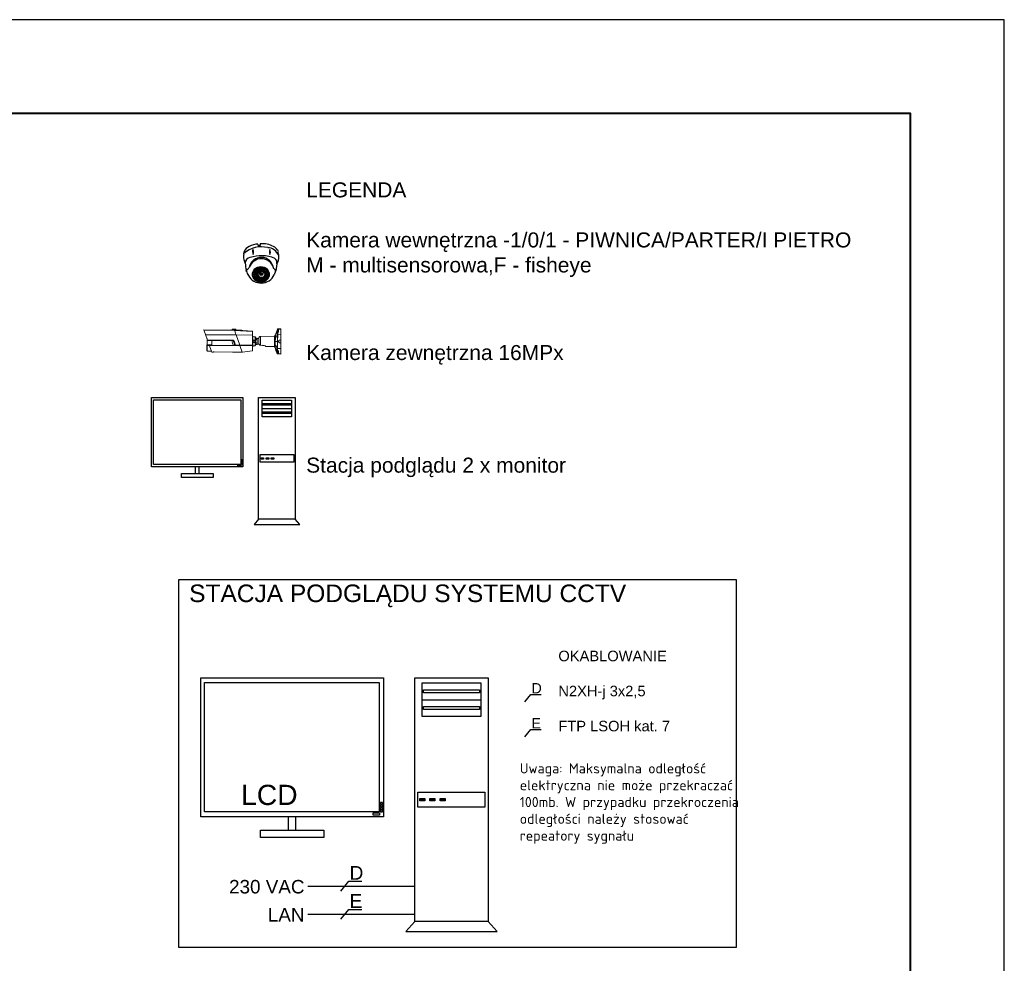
# Model space of a CAD drawing. Header units: millimetres. Extents: x 22250 to 51280, y -5012 to 7692.
# Tile 183 of 183: x 50755 to 51280, y 4106 to 4609. Entities that reach past the tile are written whole.
import ezdxf
from ezdxf.enums import TextEntityAlignment as Align

# ---------------------------------------------------------------- set-up
doc = ezdxf.new("R2010")
doc.units = ezdxf.units.MM
for name, color, linetype in [('00 CCTV IP - MIWI', 10, 'Continuous'), ('00 KD-SSWiN PROTAGE', 251, 'Continuous'), ('E_CCTV_BBW', 153, 'Continuous')]:
    doc.layers.add(name, color=color, linetype=linetype)
doc.layers.add('E_CCTV', color=3, linetype='Continuous', lineweight=40)
doc.styles.add('ATTR', font='romans.shx', dxfattribs={"width": 0.8, "height": 0.7})
doc.styles.add('simplex', font='isocpeur.ttf')
doc.styles.get("Standard").update_dxf_attribs({"font": 'arial.ttf'})

# ---------------------------------------------------------------- blocks, each defined once
blk = doc.blocks.new('PC Tower Elev View')
at = {"layer": '00 CCTV IP - MIWI', "color": 154}
for p, q in [((1.59999, 22.850003), (7.4, 22.850003)), ((0.875, 1), (0, 0)), ((9, 0), (8.125, 1)), ((0, 0), (9, 0))]:
    blk.add_line(p, q, dxfattribs=at)
for points in [[(0.875, 1), (0.875, 25.000003), (8.125, 25.000003), (8.125, 1)], [(1.59999, 21.200003), (1.59999, 24.500003), (7.4, 24.500003), (7.4, 21.200003)], [(1.75, 23.525003), (1.75, 23.825003), (7.25, 23.825003), (7.25, 23.525003)], [(1.75, 21.875003), (1.75, 22.175003), (7.25, 22.175003), (7.25, 21.875003)], [(1.2, 12.250003), (1.2, 13.750003), (7.8, 13.750003), (7.8, 12.250003)], [(1.375, 12.875003), (1.375, 13.125003), (1.875, 13.125003), (1.875, 12.875003)], [(2.375, 12.875003), (2.375, 13.125003), (2.875, 13.125003), (2.875, 12.875003)], [(3.375, 12.875003), (3.375, 13.125003), (3.875, 13.125003), (3.875, 12.875003)]]:
    blk.add_lwpolyline(points, close=True, dxfattribs=at)
for points in [[(1.875, 12.875003), (1.875, 13.125003), (1.375, 13.125003)], [(1.375, 13.125003), (1.375, 12.875003), (1.875, 12.875003)], [(2.875, 12.875003), (2.875, 13.125003), (2.375, 13.125003)], [(2.375, 13.125003), (2.375, 12.875003), (2.875, 12.875003)], [(3.875, 13.125003), (3.375, 13.125003), (3.375, 12.875003)], [(3.375, 12.875003), (3.875, 12.875003), (3.875, 13.125003)]]:
    blk.add_solid(points, dxfattribs=at)
at = {"layer": '00 CCTV IP - MIWI', "color": 154, "style": 'ATTR', "width": 0.8, "flags": 9}
blk.add_attdef('ESTCODE', (0, 0), '', height=0.00625, dxfattribs=at)
blk = doc.blocks.new('1092-140')
at = {"layer": '00 CCTV IP - MIWI', "color": 2}
for p, q in [((-3.4, 23.1), (-3.7, 24.7)), ((-1.3, 23.2), (-3.4, 23.1)), ((-1.2, 24.8), (-1.3, 23.2)), ((-18.7, 14), (-18.5, 16.6)), ((18.2, 13.6), (18, 16.6)), ((18.2, 13.7), (18.2, 8.6)), ((-3, 0.4), (-3, -0.7)), ((-3, 0.4), (-3, -1.4)), ((-1.2, 0.7), (-1.2, -0.7)), ((-1.1, 0.7), (-1.1, -0.4)), ((0.7, 0.6), (0.7, -0.3)), ((0.9, 0.6), (0.9, -0.7)), ((2.7, 0.1), (2.6, -0.7)), ((2.8, 0.1), (2.8, -1.9)), ((16.3, 3.7), (15.5, -3.8)), ((-16.1, -4.2), (-16.2, -3.5)), ((-15.7, -4.4), (-16.1, -4.2)), ((-9.2, -5.7), (-9.2, -7.2)), ((-9, -8.6), (-9, -10)), ((-7.4, -6), (-7.4, -7.2)), ((-7.3, -5.7), (-7.3, -7.2)), ((-7.2, -8.9), (-7.2, -10)), ((-7.1, -8.5), (-7.1, -10)), ((-6.9, -3), (-6.9, -4.5)), ((-6.7, -1.6), (-6.7, -1.8)), ((-5.5, -5.4), (-5.5, -6.9)), ((-5.5, -6), (-5.5, -7.2)), ((-5.3, -8.1), (-5.3, -9.6)), ((-5.3, -8.8), (-5.3, -10)), ((-5.1, -3.4), (-5.1, -4.5)), ((-5, -2.6), (-5, -4.1)), ((-4.9, -0.3), (-4.9, -1.8)), ((-4.8, -0.3), (-4.8, -1.4)), ((-3.7, -5.7), (-3.7, -6.8)), ((-3.5, -8.5), (-3.5, -9.6)), ((-3.2, -3), (-3.2, -4.1)), ((-2.9, -2.1), (-2.9, -3.6)), ((-1.1, -2.4), (-1.1, -3.5)), ((-0.9, -1.8), (-0.9, -3.2)), ((0.9, -2.1), (0.9, -3.2)), ((1, -2), (1, -3.4)), ((2.8, -2.3), (2.8, -3.4)), ((2.8, -3.2), (2.8, -4.7)), ((3.7, -8.6), (3.7, -10)), ((3.9, -5.8), (3.9, -7.3)), ((4.6, -0.7), (4.6, -1.9)), ((4.6, -3.5), (4.6, -4.7)), ((4.7, -3.4), (4.7, -4.9)), ((5.5, -8.6), (5.5, -10)), ((5.5, -8.9), (5.5, -10)), ((5.6, -6.2), (5.6, -7.3)), ((5.8, -6.2), (5.8, -7.6)), ((6.5, -3.7), (6.5, -4.9)), ((7.3, -8.9), (7.3, -10)), ((7.6, -6.5), (7.6, -7.6)), ((15, -4.2), (13.7, -7.9)), ((-8.3, -11.8), (-8.3, -10.8)), ((-7.2, -13.1), (-7.2, -12.4)), ((-6.5, -11.8), (-6.5, -10.7)), ((-6, -11), (-6, -12.5)), ((-4.9, -14.4), (-4.9, -13.6)), ((-4.2, -11.3), (-4.2, -12.4)), ((-4.1, -10.7), (-4.1, -12.2)), ((-3, -13.4), (-3, -14.8)), ((-2.3, -11), (-2.3, -12.1)), ((-1.4, -11.8), (-1.4, -13.3)), ((-1.2, -13.7), (-1.2, -14.8)), ((-0.1, -15.1), (-0.1, -13.9)), ((0.4, -11.8), (0.4, -13.3)), ((0.4, -12.1), (0.4, -13.3)), ((1.7, -15), (1.7, -14)), ((2.2, -12.1), (2.2, -13.3)), ((2.3, -10.7), (2.3, -12.2)), ((3.5, -13.6), (3.5, -12.9)), ((3.5, -14.6), (3.5, -14.3)), ((4.1, -11.1), (4, -12.2)), ((4.2, -11.3), (4.2, -12.8)), ((6, -11.6), (6, -12.8))]:
    blk.add_line(p, q, dxfattribs=at)
for centre, radius in [((0.1, -7.6), 3.77), ((0.1, -7.6), 3.39), ((-0.1, -7.1), 1.71), ((0, -7.2), 0.985)]:
    blk.add_circle(centre, radius, dxfattribs=at)
for centre, radius, start, end in [((-0.3, -5.3), 27.1, 74.9822, 132.5291), ((-8.3, 12.3), 11, 115.9101, 157.0861), ((-3.3, 4.4), 20.3, 90.9676, 118.8266), ((1.3, 0.8), 24.2, 61.3362, 95.8971), ((9.4, 13.6), 9.11, 30.1455, 67.7565), ((-8, 11.1), 11.1, 164.9117, 195.0427), ((-0.1, -2.5), 13, 8.8154, 169.2036), ((-0.1, -24.7), 37, 67.2461, 109.0616), ((-3.2, 16.5), 6.26, 156.2795, 206.0254), ((-14.8, 16.2), 6.41, 336.9097, 25.3952), ((6.4, 8), 12.8, 23.7676, 88.7657), ((17.2, 15.9), 8.68, 160.2191, 194.4507), ((4.3, 16.5), 5.29, 328.4834, 26.1864), ((15, 16.2), 3.08, 7.7953, 39.7603), ((-10.4, 8.9), 8.28, 184.4819, 215.7499), ((-11.3, 4.5), 5.88, 98.9677, 179.2766), ((31.3, 6.4), 48.5, 182.1279, 191.8243), ((-0.1, -4.4), 13.5, 16.9109, 161.1082), ((11.7, 5.3), 4.85, 340.9604, 59.0143), ((12, 8.2), 6.21, 314.0723, 4.2558), ((-14.7, -3.4), 1.17, 106.7677, 205.043), ((-1.8, -1.6), 14.1, 189.2291, 210.9539), ((-17.6, 2.3), 5.27, 299.375, 333.3613), ((-0.3, -1.2), 15.6, 209.4212, 334.3036), ((-8.4, -6.1), 0.942, 4.1615, 155.5033), ((-8.3, -8.3), 1.41, 51.4638, 130.1426), ((-8.3, -7), 0.912, 191.7807, 349.8258), ((-8.1, -9), 0.942, 4.1615, 155.5033), ((-8.1, -11.1), 1.41, 51.4638, 130.1426), ((-8.1, -9.9), 0.912, 191.7807, 349.8258), ((-7.8, -5.6), 1.41, 51.4638, 130.1426), ((-7.8, -4.3), 0.912, 191.7807, 349.8258), ((-6.4, -6.1), 0.942, 4.1615, 155.5033), ((-6.4, -8.3), 1.41, 51.4638, 130.1426), ((-6.4, -7), 0.912, 191.7807, 349.8258), ((-6.3, -8.9), 0.942, 4.1615, 155.5033), ((-6.2, -11.1), 1.41, 51.4638, 130.1426), ((-6.2, -9.8), 0.912, 191.7807, 349.8258), ((-6.1, -3.4), 0.942, 4.1615, 155.5033), ((-6, -5.6), 1.41, 51.4638, 130.1426), ((-6, -4.3), 0.912, 191.7807, 349.8258), ((-5.8, -2.9), 1.41, 51.4638, 130.1426), ((-5.8, -1.6), 0.912, 191.7807, 349.8258), ((-5.1, -11.4), 0.942, 4.1615, 155.5033), ((-4.6, -5.8), 0.942, 4.1615, 155.5033), ((-4.5, -7.9), 1.41, 51.4638, 130.1426), ((-4.6, -6.7), 0.912, 191.7807, 349.8258), ((-4.5, -8.5), 0.942, 4.1615, 155.5033), ((-4.4, -10.7), 1.41, 51.4638, 130.1426), ((-4.4, -9.4), 0.912, 191.7807, 349.8258), ((-4.2, -3), 0.942, 4.1615, 155.5033), ((-4.1, -5.2), 1.41, 51.4638, 130.1426), ((-4.1, -3.9), 0.912, 191.7807, 349.8258), ((-3.9, -2.5), 1.41, 51.4638, 130.1426), ((-3.9, -1.2), 0.912, 191.7807, 349.8258), ((-3.2, -11.1), 0.942, 4.1615, 155.5033), ((-2.1, -1.8), 1.41, 51.4638, 130.1426), ((-2.1, -0.5), 0.912, 191.7807, 349.8258), ((-2, -2.5), 0.942, 4.1615, 155.5033), ((-2, -4.6), 1.41, 51.4638, 130.1426), ((-2, -3.4), 0.912, 191.7807, 349.8258), ((-0.1, -1.4), 1.41, 51.4638, 130.1426), ((-0.2, -0.2), 0.912, 191.7807, 349.8258), ((-0.1, -2.2), 0.942, 4.1615, 155.5033), ((0, -4.3), 1.41, 51.4638, 130.1426), ((0, -3), 0.912, 191.7807, 349.8258), ((1.8, -1.8), 1.41, 51.4638, 130.1426), ((1.7, -0.5), 0.912, 191.7807, 349.8258), ((1.8, -2.3), 0.942, 4.1615, 155.5033), ((1.9, -4.5), 1.41, 51.4638, 130.1426), ((1.9, -3.2), 0.912, 191.7807, 349.8258), ((3.1, -11.1), 0.942, 4.1615, 155.5033), ((3.7, -3), 1.41, 51.4638, 130.1426), ((3.7, -1.7), 0.912, 191.7807, 349.8258), ((3.7, -3.6), 0.942, 4.1615, 155.5033), ((3.7, -5.8), 1.41, 51.4638, 130.1426), ((3.7, -4.5), 0.912, 191.7807, 349.8258), ((4.5, -9), 0.942, 4.1615, 155.5033), ((4.6, -11.1), 1.41, 51.4638, 130.1426), ((4.6, -9.9), 0.912, 191.7807, 349.8258), ((4.7, -6.2), 0.942, 4.1615, 155.5033), ((4.8, -8.4), 1.41, 51.4638, 130.1426), ((4.7, -7.1), 0.912, 191.7807, 349.8258), ((5.4, -3.2), 1.41, 51.4638, 130.1426), ((5.4, -1.9), 0.912, 191.7807, 349.8258), ((5.5, -3.8), 0.942, 4.1615, 155.5033), ((5.6, -6), 1.41, 51.4638, 130.1426), ((5.6, -4.7), 0.912, 191.7807, 349.8258), ((6.4, -9), 0.942, 4.1615, 155.5033), ((6.4, -11.1), 1.41, 51.4638, 130.1426), ((6.4, -9.9), 0.912, 191.7807, 349.8258), ((6.6, -6.5), 0.942, 4.1615, 155.5033), ((6.7, -8.7), 1.41, 51.4638, 130.1426), ((6.7, -7.4), 0.912, 191.7807, 349.8258), ((7.2, -5.7), 0.958, 41.7292, 140.2541), ((7.4, -4.8), 0.976, 194.7767, 330.3629), ((7.9, -5.7), 2.36, 105.762, 128.6652), ((7.3, -3.8), 0.799, 184.6976, 301.5572), ((7.8, -8.7), 0.778, 34.0609, 148.1427), ((7.9, -8.2), 0.799, 184.6976, 301.5572), ((7.8, -9.6), 0.602, 24.863, 157.745), ((7.8, -9.4), 0.627, 175.4145, 295.5294), ((8, -7.1), 0.45, 7.9635, 175.2527), ((8.1, -7.1), 0.642, 176.5278, 296.1602), ((19.7, 4.1), 8.4, 213.3425, 231.0716), ((13.4, -3.7), 1.69, 343.9045, 48.7921), ((14.2, -2.9), 1.55, 297.9436, 325.4328), ((-7.3, -12.9), 1.41, 51.4638, 130.1426), ((-7.4, -11.6), 0.912, 191.7807, 349.8258), ((-6.3, -14.2), 1.41, 51.4638, 130.1426), ((-6.3, -12.9), 0.912, 191.7807, 349.8258), ((-5.1, -13.5), 1.41, 51.4638, 130.1426), ((-5.1, -12.3), 0.912, 191.7807, 349.8258), ((-4, -14.3), 1.41, 51.4638, 130.1426), ((-4, -13), 0.912, 191.7807, 349.8258), ((-4, -15.5), 1.41, 51.4638, 130.1426), ((-4, -14.3), 0.912, 191.7807, 349.8258), ((-3.1, -13.2), 1.41, 51.4638, 130.1426), ((-3.2, -12), 0.912, 191.7807, 349.8258), ((-2.2, -13.7), 0.942, 4.1615, 155.5033), ((-2.1, -15.9), 1.41, 51.4638, 130.1426), ((-2.1, -14.6), 0.912, 191.7807, 349.8258), ((-0.6, -12.2), 0.942, 4.1615, 155.5033), ((-0.5, -14.4), 1.41, 51.4638, 130.1426), ((-0.5, -13.1), 0.912, 191.7807, 349.8258), ((0.8, -16.2), 1.41, 51.4638, 130.1426), ((0.8, -14.9), 0.912, 191.7807, 349.8258), ((1.3, -12.2), 0.942, 4.1615, 155.5033), ((1.3, -14.4), 1.41, 51.4638, 130.1426), ((1.3, -13.1), 0.912, 191.7807, 349.8258), ((2.6, -15.7), 1.41, 51.4638, 130.1426), ((2.6, -14.4), 0.912, 191.7807, 349.8258), ((3.2, -13.3), 1.41, 51.4638, 130.1426), ((3.1, -12), 0.912, 191.7807, 349.8258), ((4.1, -14.9), 1.41, 51.4638, 130.1426), ((4.1, -13.6), 0.912, 191.7807, 349.8258), ((5.1, -11.7), 0.942, 4.1615, 155.5033), ((5.1, -13.9), 1.41, 51.4638, 130.1426), ((5.1, -12.6), 0.912, 191.7807, 349.8258), ((6.6, -11.7), 0.778, 34.0609, 148.1427), ((6.8, -11.2), 0.799, 184.6976, 301.5572)]:
    blk.add_arc(centre, radius, start, end, dxfattribs=at)
blk.add_ellipse((-0.6, -7.6), major_axis=(9.03, 0), ratio=0.920025, dxfattribs=at)
at = {"layer": '00 CCTV IP - MIWI'}
blk.add_attdef('NAZWA', text='', height=10, dxfattribs=at).set_placement((-1, 35), align=Align.MIDDLE_CENTER)
blk = doc.blocks.new('bulet')
at = {"layer": '00 CCTV IP - MIWI', "lineweight": 0}
for points in [[(-93, -342), (-93, 342)], [(-90, 341), (-93, 342)], [(-7, 324), (-93, 332)], [(-61, 339), (-90, 341)], [(-28, 336), (-61, 339)], [(-7, 324), (-7, 313), (-22, 314), (-27, 314), (-30, 313), (-32, 311)], [(-32, 257), (-32, 311)], [(-32, 311), (-29, 310), (-27, 309), (-25, 306), (-25, 304)], [(-7, 335), (-28, 336)], [(-25, 253), (-25, 304)], [(-25, 304), (-23, 302)], [(-25, 286), (-23, 287)], [(-22, 314), (-23, 303)], [(-23, 302), (-23, 303)], [(-23, 302), (-23, 251)], [(-23, 302), (-8, 301)], [(-3, 287), (-23, 287)], [(-23, 286), (-23, 286)], [(-7, 313), (-8, 301)], [(-8, 301), (-3, 304), (-1, 305), (0, 308), (-3, 312), (-7, 313)], [(-8, 301), (-3, 287)], [(-7, 335), (-7, 325), (-7, 324)], [(55, 175), (0, 330), (0, 331), (-1, 332), (-2, 333), (-4, 334), (-5, 335), (-7, 335)], [(0, 320), (-3, 323), (-7, 325)], [(0, 319), (-3, 323), (-7, 324)], [(4, 294), (4, 291), (2, 289), (-3, 287)], [(-3, 287), (5, 263), (8, 250), (8, 244), (8, 237), (7, 234), (6, 233)], [(0, 330), (0, 319)], [(55, 155), (0, 320)], [(0, 319), (0, 308), (4, 294)], [(4, 294), (10, 275), (14, 256), (15, 245), (15, 236), (15, 231), (13, 226), (11, 225), (9, 226), (6, 230)], [(1153, 289), (668, 260)], [(931, 286), (668, 271)], [(668, 271), (668, 261)], [(961, 298), (961, 297), (960, 296), (959, 295), (957, 294), (956, 293), (954, 292), (953, 291), (950, 290), (949, 290), (947, 289), (945, 288), (943, 288), (941, 287), (939, 286), (936, 286), (934, 286), (932, 286), (931, 286)], [(1155, 296), (1015, 288), (973, 286), (931, 286)], [(976, 298), (961, 298)], [(970, 298), (961, 298)], [(970, 298), (980, 297)], [(976, 298), (1011, 298)], [(1015, 297), (1009, 297), (980, 297)], [(1015, 298), (1011, 298)], [(1015, 298), (1282, 297)], [(1156, 297), (1015, 297)], [(1015, 297), (1015, 288)], [(1122, 324), (1118, 322)], [(1118, 323), (1119, 323)], [(1120, 323), (1118, 322)], [(1118, 322), (1121, 323)], [(1118, 304), (1118, 322)], [(1118, 304), (1118, 322)], [(1118, 322), (1118, 322)], [(1118, 322), (1118, 322)], [(1122, 301), (1118, 304)], [(1118, 304), (1118, 304)], [(1120, 303), (1118, 304)], [(1118, 304), (1121, 303)], [(1118, 304), (1118, 304)], [(1119, 303), (1118, 303)], [(1120, 323), (1120, 323)], [(1120, 323), (1120, 323)], [(1121, 323), (1120, 322)], [(1120, 322), (1123, 323)], [(1120, 304), (1120, 322)], [(1121, 303), (1120, 304)], [(1120, 304), (1123, 303)], [(1120, 303), (1120, 303)], [(1120, 303), (1120, 303)], [(1121, 323), (1121, 323)], [(1121, 323), (1121, 323)], [(1121, 303), (1121, 303)], [(1121, 303), (1121, 303)], [(1212, 324), (1122, 324)], [(1123, 323), (1122, 322)], [(1122, 322), (1126, 323)], [(1122, 304), (1122, 322)], [(1123, 303), (1122, 304)], [(1122, 304), (1126, 303)], [(1212, 301), (1122, 301)], [(1123, 323), (1123, 323)], [(1123, 323), (1123, 323)], [(1123, 303), (1123, 303)], [(1123, 303), (1123, 303)], [(1126, 323), (1126, 323)], [(1126, 323), (1126, 322), (1126, 304), (1126, 303)], [(1126, 323), (1126, 322)], [(1126, 322), (1127, 322), (1129, 323)], [(1126, 303), (1126, 304)], [(1126, 304), (1127, 304), (1129, 303)], [(1126, 303), (1126, 303)], [(1129, 323), (1130, 323)], [(1129, 303), (1129, 323)], [(1129, 303), (1130, 303)], [(1130, 323), (1130, 322)], [(1130, 322), (1132, 322), (1134, 323)], [(1130, 304), (1130, 322)], [(1130, 303), (1130, 304)], [(1130, 304), (1132, 304), (1134, 303)], [(1134, 323), (1134, 323)], [(1134, 303), (1134, 323)], [(1134, 323), (1134, 322)], [(1134, 322), (1137, 322), (1139, 323)], [(1134, 304), (1134, 322)], [(1134, 303), (1134, 304)], [(1134, 304), (1137, 304), (1139, 303)], [(1134, 303), (1134, 303)], [(1137, 301), (1137, 297)], [(1155, 296), (1153, 289), (1148, 277), (1139, 251), (1138, 250)], [(1139, 323), (1140, 323)], [(1139, 303), (1139, 323)], [(1139, 303), (1139, 323)], [(1140, 323), (1139, 323)], [(1139, 323), (1141, 322), (1142, 322), (1145, 323)], [(1139, 303), (1141, 304), (1142, 304), (1145, 303)], [(1139, 303), (1140, 303)], [(1140, 303), (1139, 303)], [(1145, 323), (1145, 323)], [(1145, 303), (1145, 323)], [(1145, 303), (1145, 323)], [(1145, 323), (1145, 323)], [(1145, 323), (1146, 322), (1148, 322), (1150, 323)], [(1145, 303), (1146, 304), (1148, 304), (1150, 303)], [(1145, 303), (1145, 303)], [(1145, 303), (1145, 303)], [(1150, 323), (1151, 323)], [(1150, 303), (1150, 323)], [(1150, 303), (1151, 303)], [(1151, 303), (1151, 323)], [(1151, 323), (1153, 322), (1154, 322), (1157, 323)], [(1151, 303), (1153, 304), (1154, 304), (1157, 303)], [(1972, 289), (1153, 289)], [(1155, 296), (1156, 297)], [(1157, 323), (1158, 323)], [(1157, 303), (1157, 323)], [(1157, 303), (1158, 303)], [(1158, 303), (1158, 323)], [(1158, 323), (1160, 322), (1164, 323)], [(1158, 303), (1160, 304), (1164, 303)], [(1164, 323), (1164, 323)], [(1164, 303), (1164, 323)], [(1164, 303), (1164, 323)], [(1164, 323), (1167, 322), (1170, 323)], [(1164, 303), (1167, 304), (1170, 303)], [(1164, 303), (1164, 303)], [(1170, 323), (1171, 323)], [(1170, 303), (1170, 323)], [(1170, 303), (1171, 303)], [(1171, 303), (1171, 323)], [(1171, 323), (1174, 322), (1177, 323)], [(1171, 303), (1174, 304), (1177, 303)], [(1177, 323), (1178, 323)], [(1177, 303), (1177, 323)], [(1177, 303), (1178, 303)], [(1178, 303), (1178, 323)], [(1178, 323), (1180, 322), (1182, 322), (1183, 323)], [(1178, 303), (1180, 304), (1182, 304), (1183, 303)], [(1183, 323), (1184, 323)], [(1183, 303), (1183, 323)], [(1183, 303), (1184, 303)], [(1184, 303), (1184, 323)], [(1184, 323), (1187, 322), (1188, 322), (1189, 323)], [(1184, 303), (1187, 304), (1188, 304), (1189, 303)], [(1189, 323), (1190, 323)], [(1189, 323), (1189, 323)], [(1189, 303), (1189, 323)], [(1189, 303), (1190, 303)], [(1189, 303), (1189, 303)], [(1190, 303), (1190, 323)], [(1190, 323), (1193, 322), (1194, 322), (1195, 323)], [(1190, 303), (1193, 304), (1194, 304), (1195, 303)], [(1195, 323), (1195, 323)], [(1195, 303), (1195, 323)], [(1195, 303), (1195, 323)], [(1195, 323), (1195, 323)], [(1195, 323), (1198, 322), (1200, 322)], [(1195, 303), (1198, 304), (1200, 304)], [(1195, 303), (1195, 303)], [(1195, 303), (1195, 303)], [(1198, 301), (1198, 297)], [(1200, 323), (1201, 323)], [(1200, 322), (1200, 323)], [(1200, 304), (1200, 322)], [(1200, 304), (1200, 303)], [(1200, 303), (1201, 303)], [(1201, 303), (1201, 323)], [(1201, 323), (1203, 322), (1205, 322)], [(1201, 303), (1203, 304), (1205, 304)], [(1205, 323), (1205, 323)], [(1205, 303), (1205, 323)], [(1205, 322), (1205, 323)], [(1205, 323), (1207, 322), (1209, 322)], [(1205, 304), (1205, 322)], [(1205, 304), (1205, 303)], [(1205, 303), (1207, 304), (1209, 304)], [(1205, 303), (1205, 303)], [(1208, 323), (1209, 323)], [(1209, 322), (1208, 323)], [(1209, 304), (1208, 303)], [(1208, 303), (1209, 303)], [(1209, 303), (1209, 304), (1209, 322), (1209, 323)], [(1209, 323), (1212, 322)], [(1209, 303), (1212, 304)], [(1211, 323), (1212, 323)], [(1212, 322), (1211, 323)], [(1212, 304), (1211, 303)], [(1211, 303), (1212, 303)], [(1216, 322), (1212, 324)], [(1212, 323), (1212, 323)], [(1212, 323), (1214, 322)], [(1212, 304), (1212, 322)], [(1216, 304), (1212, 301)], [(1212, 303), (1214, 304)], [(1212, 303), (1212, 303)], [(1214, 323), (1215, 323)], [(1214, 323), (1214, 323)], [(1214, 323), (1214, 323)], [(1216, 322), (1214, 323)], [(1214, 322), (1214, 323)], [(1214, 323), (1216, 322)], [(1214, 304), (1214, 322)], [(1216, 304), (1214, 303)], [(1214, 304), (1214, 303)], [(1214, 303), (1216, 304)], [(1214, 303), (1215, 303)], [(1214, 303), (1214, 303)], [(1214, 303), (1214, 303)], [(1215, 323), (1215, 323)], [(1215, 323), (1216, 322), (1217, 322)], [(1215, 303), (1216, 304), (1217, 304)], [(1215, 303), (1215, 303)], [(1216, 304), (1216, 322)], [(1217, 322), (1216, 322)], [(1217, 304), (1216, 304)], [(1217, 304), (1217, 322)], [(1320, 298), (1282, 297)], [(1975, 298), (1320, 298)], [(1876, 25), (1975, 298)], [(-7, 191), (-93, 192)], [(-93, 39), (-92, 36), (-90, 35)], [(-90, 35), (-61, 34)], [(-61, -34), (-56, -33), (-50, -31), (-44, -29), (-39, -25), (-35, -20), (-32, -15), (-30, -9), (-29, -3), (-29, 3), (-30, 9), (-32, 15), (-35, 20), (-39, 25), (-44, 29), (-50, 31), (-56, 33), (-61, 34)], [(-40, 26), (-40, -26)], [(-7, 245), (-22, 246), (-26, 247), (-29, 250), (-31, 253), (-32, 257)], [(-32, 257), (-28, 256), (-26, 255), (-25, 253)], [(-7, 250), (-22, 251), (-23, 252), (-23, 252), (-23, 252), (-24, 252), (-24, 252), (-24, 253), (-25, 253)], [(-22, 248), (-22, 251)], [(-22, 246), (-22, 248)], [(-7, 250), (-5, 249), (-1, 247)], [(-7, 250), (-7, 245)], [(-7, 245), (-7, 191)], [(-6, 244), (-7, 244)], [(-7, 191), (-7, 188), (-7, 0)], [(0, 191), (-7, 191)], [(0, 188), (-7, 188)], [(-7, 0), (-7, -188)], [(-7, 0), (56, 0)], [(-6, 245), (-3, 244), (0, 243), (-1, 245)], [(-1, 245), (-2, 247)], [(5, 233), (4, 235), (3, 238), (-1, 245)], [(4, 233), (2, 238), (1, 240), (0, 241), (0, 243), (0, 191)], [(0, 191), (0, 0)], [(55, 81), (0, 188)], [(4, 233), (4, 235)], [(4, 233), (5, 232)], [(6, 231), (6, 231), (6, 232), (5, 233)], [(5, 233), (5, 231)], [(5, 233), (6, 233)], [(6, 231), (6, 230)], [(56, -174), (56, 174), (55, 175)], [(55, 155), (55, 158), (55, 161), (55, 167), (55, 169), (55, 175)], [(55, 81), (55, 86), (55, 149), (55, 154), (55, 155)], [(55, 155), (55, 154)], [(55, -81), (55, -77), (55, 0), (55, 76), (55, 81)], [(55, 81), (55, 80)], [(56, 174), (56, 174)], [(56, 166), (57, 164)], [(57, 164), (57, -164)], [(77, 149), (57, 164)], [(77, -149), (77, 149)], [(78, 148), (77, 149)], [(78, -148), (78, 148)], [(453, 132), (78, 139)], [(453, 132), (453, -105)], [(498, 86), (498, 93), (496, 100), (493, 107), (490, 113), (485, 118), (480, 123), (474, 126), (467, 130), (461, 131), (454, 132)], [(498, 86), (498, -32)], [(540, 76), (498, 76)], [(540, -76), (540, 76), (548, 89)], [(546, 41), (542, 20), (541, 0), (542, -20), (546, -41)], [(547, 88), (544, 80), (543, 71), (544, 62), (547, 54)], [(546, 41), (548, 47), (547, 54)], [(590, 41), (546, 41)], [(548, 89), (547, 88)], [(590, 87), (547, 88)], [(590, 54), (547, 54)], [(590, 89), (548, 89)], [(596, 118), (593, 116), (591, 113), (590, 110)], [(595, 113), (592, 111), (590, 106)], [(590, 110), (590, -111)], [(590, -89), (590, 89)], [(595, 33), (592, 32), (590, 30)], [(595, 113), (594, 93), (594, 73), (595, 33)], [(595, 113), (661, 132)], [(595, 113), (596, 118)], [(595, 33), (661, 34)], [(595, 33), (596, 0)], [(660, 132), (596, 118)], [(660, 132), (664, 134), (665, 137), (666, 140)], [(661, 34), (662, 83), (662, 107), (662, 120), (661, 132), (660, 132)], [(660, 0), (661, 34)], [(661, 132), (664, 134), (665, 136), (666, 139)], [(666, 34), (666, 34), (661, 34)], [(668, 252), (666, 252)], [(666, -116), (666, 252)], [(668, 241), (666, 241)], [(668, 160), (666, 160)], [(668, 261), (668, 260)], [(668, 260), (668, 161)], [(1109, 168), (668, 161)], [(668, -107), (668, 161)], [(668, 36), (668, -107)], [(1109, 168), (1009, -107)], [(1138, 250), (1125, 211), (1123, 209), (1109, 168)], [(1928, 168), (1109, 168)], [(1123, -107), (1165, 8), (1168, 14), (1173, 19), (1179, 22), (1186, 23)], [(1190, 15), (1188, 13), (1187, 11), (1175, -20), (1163, -52), (1139, -115), (1128, -115)], [(1128, -115), (1172, 5)], [(1165, 8), (1172, 5)], [(1186, 15), (1182, 14), (1177, 12), (1174, 9), (1172, 5)], [(1228, 15), (1214, -16), (1202, -49), (1180, -114)], [(1186, 23), (1875, 23)], [(1186, 23), (1186, 15)], [(1186, 15), (1862, 15)], [(1862, 15), (1866, 16), (1870, 18), (1874, 21), (1876, 25)], [(1885, -105), (1885, 50)], [(1889, -257), (1889, -253), (1889, 61), (1889, -271)], [(1891, 68), (1891, -261)], [(-90, -36), (-92, -37), (-93, -39)], [(-7, -191), (-93, -192)], [(-61, -34), (-90, -35)], [(-7, -191), (-7, -245), (-22, -246), (-26, -248), (-29, -250), (-31, -253), (-32, -257)], [(-32, -257), (-28, -256), (-26, -255), (-25, -254)], [(-32, -311), (-32, -257)], [(-25, -254), (-25, -253), (-25, -253), (-24, -253), (-24, -252), (-23, -252), (-23, -252), (-23, -252), (-22, -251)], [(-25, -304), (-25, -254)], [(-23, -252), (-23, -302)], [(-22, -248), (-22, -246)], [(-22, -248), (-22, -251)], [(-22, -251), (-7, -250)], [(-7, -188), (-7, -191)], [(0, -188), (-7, -188)], [(0, -191), (-7, -191)], [(-7, -245), (-6, -245)], [(-7, -245), (-7, -250)], [(-7, -250), (-4, -249), (-1, -247)], [(-1, -246), (0, -243), (-3, -244), (-6, -245)], [(5, -233), (7, -234), (8, -236), (8, -238), (8, -244), (8, -251), (5, -263), (-3, -287)], [(-2, -247), (-1, -245)], [(6, -232), (6, -232), (5, -233), (4, -235), (1, -240), (-1, -246)], [(0, 0), (0, -191)], [(55, -81), (0, -188)], [(0, -191), (0, -243)], [(33, -222), (0, -320)], [(0, -243), (0, -241), (1, -240), (3, -237), (4, -235), (4, -233)], [(4, -233), (6, -230), (9, -226), (11, -225), (13, -226), (15, -231), (15, -236), (15, -246), (14, -256), (10, -275), (4, -294)], [(4, -233), (4, -235)], [(6, -232), (6, -231)], [(25, -257), (22, -265)], [(22, -266), (22, -264)], [(24, -254), (26, -248), (29, -237)], [(24, -254), (28, -254)], [(25, -257), (26, -254)], [(29, -257), (26, -266)], [(30, -256), (27, -266)], [(35, -237), (28, -254)], [(28, -254), (33, -237)], [(29, -237), (33, -222)], [(29, -237), (33, -237)], [(29, -257), (29, -256)], [(32, -249), (30, -256)], [(30, -255), (30, -256)], [(33, -216), (31, -222)], [(31, -222), (36, -222)], [(36, -239), (31, -251)], [(32, -252), (30, -255)], [(35, -241), (32, -249)], [(34, -213), (33, -215)], [(33, -237), (37, -222)], [(33, -222), (34, -222)], [(34, -213), (35, -207), (38, -202)], [(34, -237), (38, -224)], [(36, -219), (35, -222)], [(38, -234), (35, -241)], [(37, -216), (36, -219)], [(36, -220), (38, -220)], [(36, -220), (36, -222)], [(38, -234), (36, -239)], [(37, -215), (39, -208), (42, -202)], [(37, -216), (37, -218)], [(37, -218), (37, -220)], [(37, -223), (37, -222), (38, -221), (38, -220)], [(38, -202), (42, -202)], [(40, -209), (39, -210), (38, -214)], [(38, -218), (39, -214)], [(38, -214), (38, -216)], [(38, -220), (39, -218), (39, -215)], [(38, -220), (38, -218)], [(38, -220), (38, -221)], [(38, -221), (40, -221)], [(40, -228), (38, -234)], [(40, -229), (38, -233)], [(38, -233), (38, -234)], [(55, -155), (39, -202)], [(42, -208), (40, -213), (39, -214), (40, -209)], [(39, -214), (39, -214)], [(40, -221), (39, -224)], [(42, -223), (39, -228)], [(41, -209), (40, -215)], [(40, -209), (40, -209)], [(41, -214), (40, -218)], [(41, -225), (40, -229)], [(41, -209), (41, -207)], [(42, -223), (41, -225)], [(42, -202), (42, -208)], [(43, -210), (42, -214)], [(45, -215), (45, -216), (44, -217), (43, -219), (42, -221), (42, -222), (42, -223)], [(44, -218), (42, -222)], [(42, -222), (42, -222)], [(45, -205), (43, -208)], [(44, -208), (43, -210)], [(45, -214), (43, -218)], [(44, -217), (45, -215)], [(45, -204), (55, -175)], [(49, -205), (45, -204)], [(45, -205), (45, -204)], [(45, -215), (49, -206)], [(49, -205), (46, -210)], [(47, -211), (46, -214)], [(49, -205), (49, -205)], [(55, -81), (55, -80)], [(55, -85), (55, -81)], [(55, -148), (55, -85)], [(55, -155), (55, -152), (55, -148)], [(55, -155), (55, -154)], [(55, -175), (55, -168), (55, -162), (55, -158), (55, -155)], [(57, -164), (56, -166)], [(77, -149), (57, -164)], [(77, -149), (78, -148)], [(78, -139), (311, -135)], [(498, -32), (497, -56), (494, -68), (490, -79), (484, -89), (476, -97), (470, -100), (465, -103), (459, -104), (453, -105), (391, -107), (381, -107), (370, -109), (350, -115), (330, -124), (311, -135)], [(401, -106), (403, -107)], [(403, -106), (403, -107)], [(403, -107), (410, -106)], [(540, -76), (491, -76)], [(540, -76), (548, -89)], [(546, -41), (548, -47), (547, -54), (544, -62), (543, -71), (544, -80), (547, -88), (548, -89)], [(590, -41), (546, -41)], [(590, -54), (547, -54)], [(590, -87), (547, -88)], [(590, -89), (548, -89)], [(590, 0), (666, 0)], [(595, -33), (592, -32), (590, -31)], [(595, -114), (592, -111), (590, -107)], [(590, -111), (591, -114), (593, -116), (596, -118)], [(595, -33), (594, -73), (594, -93), (595, -114)], [(596, 0), (595, -33)], [(595, -33), (661, -34)], [(595, -114), (661, -132)], [(595, -114), (596, -118)], [(596, -118), (607, -120), (607, -120), (609, -121), (609, -121)], [(607, -120), (610, -120), (611, -120), (612, -120), (614, -120)], [(611, -122), (610, -121)], [(611, -121), (612, -121)], [(622, -122), (611, -122)], [(616, -121), (612, -121)], [(612, -122), (612, -121)], [(639, -126), (637, -126), (636, -126), (634, -126), (633, -125), (632, -125), (630, -124), (617, -121), (614, -120)], [(630, -124), (630, -124)], [(630, -124), (646, -129), (652, -130), (652, -130)], [(639, -126), (641, -127)], [(649, -130), (645, -128), (641, -127)], [(649, -130), (650, -130)], [(650, -130), (651, -130), (652, -130)], [(652, -130), (660, -132)], [(652, -130), (652, -130)], [(652, -130), (652, -130)], [(661, -34), (660, 0)], [(666, -139), (665, -136), (663, -134), (660, -132)], [(660, -132), (661, -132)], [(661, -132), (662, -120), (662, -108), (662, -83), (661, -34)], [(666, -34), (661, -34)], [(666, -139), (665, -136), (664, -134), (661, -132)], [(666, -76), (665, -76)], [(668, -114), (666, -114)], [(667, -116), (1816, -116)], [(667, -116), (667, -117), (667, -118), (667, -127), (667, -130), (667, -231), (667, -235), (667, -238), (667, -252)], [(942, -290), (667, -252)], [(667, -252), (667, -260)], [(939, -298), (667, -260)], [(668, -107), (1131, -107)], [(668, -107), (668, -115)], [(668, -115), (1128, -115)], [(819, -116), (668, -116)], [(819, -115), (819, -116)], [(1120, -116), (1006, -116), (1005, -116), (819, -116)], [(1005, -116), (998, -137), (997, -140), (942, -290)], [(1005, -116), (1005, -116)], [(1009, -107), (1006, -115)], [(1120, -115), (1123, -107)], [(1151, -116), (1145, -115), (1139, -115)], [(1180, -114), (1172, -115), (1164, -116)], [(1759, -114), (1180, -114)], [(1758, -298), (1821, -125)], [(1759, -105), (1885, -105)], [(1821, -124), (1821, -122), (1821, -119), (1818, -117), (1816, -117)], [(1821, -123), (1885, -123), (1885, -105)], [(1885, -105), (1889, -105)], [(1885, -275), (1885, -123)], [(1885, -123), (1889, -123)], [(1885, -266), (1888, -265), (1889, -263)], [(1891, -105), (1889, -105)], [(1891, -122), (1889, -122)], [(1891, -253), (1889, -253)], [(1891, -261), (1889, -261)], [(-7, -324), (-93, -332)], [(-93, -342), (-7, -335)], [(-32, -311), (-29, -310), (-27, -309), (-25, -306), (-25, -304)], [(-7, -324), (-7, -313), (-22, -314), (-27, -314), (-30, -313), (-32, -311)], [(-25, -286), (-23, -287)], [(-23, -302), (-25, -304)], [(-3, -287), (-23, -287)], [(-23, -287), (-23, -287)], [(-3, -287), (-8, -302), (-23, -302)], [(-23, -304), (-23, -303)], [(-22, -314), (-23, -304)], [(-8, -302), (-7, -313)], [(-7, -313), (-3, -312), (0, -308), (-1, -305), (-3, -304), (-8, -302)], [(0, -319), (-3, -323), (-7, -324)], [(0, -320), (-3, -323), (-7, -325)], [(-7, -324), (-7, -325), (-7, -335)], [(-7, -335), (-7, -335), (-5, -335), (-4, -334), (-2, -333), (-1, -332), (0, -331), (0, -330)], [(4, -294), (4, -291), (2, -290), (-3, -287)], [(4, -294), (0, -308), (0, -319)], [(0, -330), (9, -303)], [(0, -319), (0, -330)], [(9, -303), (15, -288)], [(9, -303), (9, -303)], [(9, -303), (9, -303)], [(15, -287), (15, -286), (15, -284), (17, -281)], [(19, -286), (15, -287)], [(15, -288), (19, -287)], [(15, -288), (15, -287)], [(16, -281), (20, -270)], [(21, -281), (20, -284), (19, -286), (19, -287)], [(19, -287), (19, -286)], [(20, -270), (21, -267)], [(24, -270), (20, -270)], [(21, -267), (25, -267), (26, -266)], [(21, -267), (22, -266)], [(21, -281), (23, -275)], [(22, -266), (26, -266)], [(25, -269), (23, -275)], [(23, -275), (24, -270)], [(25, -267), (24, -270)], [(25, -267), (25, -267)], [(25, -269), (26, -267)], [(26, -266), (26, -267)], [(26, -267), (26, -267)], [(26, -267), (26, -267)], [(26, -267), (26, -267)], [(26, -267), (26, -267)], [(942, -290), (939, -298)], [(939, -298), (1189, -298)], [(1761, -290), (942, -290)], [(1202, -291), (1189, -298)], [(1189, -291), (1189, -298)], [(1189, -291), (1191, -291)], [(1191, -291), (1694, -291)], [(1694, -291), (1718, -292), (1724, -293)], [(1718, -292), (1724, -298)], [(1724, -293), (1724, -298)], [(1724, -298), (1759, -298)], [(1765, -279), (1885, -275)], [(1885, -266), (1768, -271)], [(1885, -274), (1888, -273), (1889, -271)]]:
    blk.add_lwpolyline(points, dxfattribs=at)
for points, knots in [([(1759, -116), (1759, -116), (1759, 15), (1759, 15), (1759, 15), (1759, -116), (1759, -116)], [0, 0, 0, 0, 1, 1, 1, 2, 2, 2, 2]), ([(610, -121), (610, -121), (609, -121), (609, -121), (609, -121), (610, -121), (610, -121), (610, -121), (611, -121), (611, -121)], [0, 0, 0, 0, 1, 1, 1, 2, 2, 2, 3, 3, 3, 3])]:
    blk.add_open_spline(points, degree=3, knots=knots, dxfattribs=at)
blk = doc.blocks.new('*U958')
blk.add_lwpolyline([(-21, 0), (0, 0), (0, 29.7), (-21, 29.7)], close=True)
at = {"lineweight": 40}
blk.add_lwpolyline([(-18, 1), (-1, 1), (-1, 28.7), (-18, 28.7)], close=True, dxfattribs=at)

msp = doc.modelspace()

# ---------------------------------------------------------------- linework, layer by layer
at = {"layer": '00 CCTV IP - MIWI', "color": 126}
for points in [[(50825.53, 4407.13), (50874.23, 4407.13), (50874.23, 4370.12), (50825.53, 4370.12)], [(50826.52, 4405.87), (50873.14, 4405.87), (50873.14, 4371.42), (50826.52, 4371.42)], [(50873.42, 4373.43), (50874, 4373.43), (50874, 4373.95), (50873.42, 4373.95)], [(50873.42, 4372.76), (50874, 4372.76), (50874, 4373.28), (50873.42, 4373.28)], [(50848.85, 4366.57), (50850.91, 4366.57), (50850.91, 4370.12), (50848.85, 4370.12)], [(50871.49, 4371.13), (50873.17, 4371.13), (50873.17, 4370.58), (50871.49, 4370.58)], [(50873.42, 4372.09), (50874, 4372.09), (50874, 4372.62), (50873.42, 4372.62)], [(50873.42, 4371.42), (50874, 4371.42), (50874, 4371.95), (50873.42, 4371.95)], [(50841.44, 4366.57), (50858.32, 4366.57), (50858.32, 4364.58), (50841.44, 4364.58)], [(50851.73, 4257.73), (50949.12, 4257.73), (50949.12, 4183.7), (50851.73, 4183.7)], [(50853.71, 4255.2), (50946.94, 4255.2), (50946.94, 4186.31), (50853.71, 4186.31)], [(50947.52, 4190.32), (50948.66, 4190.32), (50948.66, 4191.37), (50947.52, 4191.37)], [(50947.52, 4188.98), (50948.66, 4188.98), (50948.66, 4190.03), (50947.52, 4190.03)], [(50943.65, 4185.73), (50947.01, 4185.73), (50947.01, 4184.62), (50943.65, 4184.62)], [(50947.52, 4187.64), (50948.66, 4187.64), (50948.66, 4188.7), (50947.52, 4188.7)], [(50947.52, 4186.31), (50948.66, 4186.31), (50948.66, 4187.36), (50947.52, 4187.36)], [(50898.38, 4176.6), (50902.48, 4176.6), (50902.48, 4183.7), (50898.38, 4183.7)], [(50883.54, 4176.6), (50917.31, 4176.6), (50917.31, 4172.63), (50883.54, 4172.63)]]:
    msp.add_lwpolyline(points, close=True, dxfattribs=at)
at = {"layer": '00 CCTV IP - MIWI', "color": 251, "true_color": 0x636466}
msp.add_lwpolyline([(50840.11, 4310.18), (51137.3, 4310.18), (51137.3, 4114.09), (50840.11, 4114.09)], close=True, dxfattribs=at)
at = {"layer": '00 KD-SSWiN PROTAGE', "color": 7}
for p, q in [((51024.65, 4244.94), (51027.75, 4248.84)), ((51027.75, 4248.84), (51033.23, 4248.84)), ((51024.65, 4226.23), (51027.75, 4230.13)), ((51027.75, 4230.13), (51033.23, 4230.13)), ((50926.52, 4144.09), (50930.65, 4149.29)), ((50930.65, 4149.29), (50937.7, 4149.29)), ((50926.52, 4129.1), (50930.65, 4134.3)), ((50930.65, 4134.3), (50937.7, 4134.3))]:
    msp.add_line(p, q, dxfattribs=at)
at = {"layer": 'E_CCTV', "color": 1, "lineweight": -3}
for p, q in [((50908.91, 4146.69), (50965.84, 4146.69)), ((50908.91, 4131.7), (50965.84, 4131.7))]:
    msp.add_line(p, q, dxfattribs=at)

# ---------------------------------------------------------------- block references
at = {"xscale": 50, "yscale": 50, "zscale": 50}
msp.add_blockref('*U958', (51280.22, 3123.5), dxfattribs=at)
at = {"layer": '00 CCTV IP - MIWI'}
for name, p, xscale, yscale, zscale in [('1092-140', (50884.11, 4476.55), 0.5008346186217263, 0.5008346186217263, 0.5008346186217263), ('PC Tower Elev View', (50880.22, 4339.52), 2.7044672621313, 2.7044672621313, 2.7044672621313), ('PC Tower Elev View', (50961.11, 4122.5), 5.4089345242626, 5.4089345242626, 5.4089345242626)]:
    msp.add_blockref(name, p, dxfattribs=dict(at, xscale=xscale, yscale=yscale, zscale=zscale))
at = {"layer": 'E_CCTV_BBW', "color": 3, "xscale": -0.01983439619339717, "yscale": 0.01983439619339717, "zscale": 0.01983439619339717, "rotation": 359.6578558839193}
msp.add_blockref('bulet', (50892.62, 4437.02), dxfattribs=at)

# ---------------------------------------------------------------- texts
at = {"layer": '00 CCTV IP - MIWI', "color": 7, "attachment_point": 1}
for s, insert, char_height, width in [('LEGENDA\\P\\P{\\C0;Kamera wewnętrzna -1/0/1 - PIWNICA/PARTER/I PIETRO\\PM - multisensorowa,F - fisheye\\P\\H0.75x;\\C7;\\P\\P\\H1.3333x;\\C0;\\PKamera zewnętrzna 16MPx\\P\\P\\P\\H0.75x;\\C7;\\P\\P\\H1.3333x;Stacja podglądu 2 x monitor}', (50907.98, 4521.81), 8.0015, 402.1357), ('OKABLOWANIE\\P\\PN2XH-j 3x2,5\\P\\PFTP LSOH kat. 7', (51042.44, 4272.18), 5.6011, 281.495)]:
    msp.add_mtext(s, dxfattribs=dict(at, insert=insert, char_height=char_height, width=width))
at = {"layer": '00 CCTV IP - MIWI', "color": 7, "insert": (51021.89, 4212.17), "char_height": 5.37701, "width": 123.1705, "attachment_point": 1, "style": 'simplex'}
msp.add_mtext('Uwaga: Maksymalna odległość elektryczna nie może przekraczać 100mb. W przypadku przekroczenia odległości należy stosować repeatory sygnału', dxfattribs=at)
at = {"layer": '00 CCTV IP - MIWI', "color": 126, "insert": (50873.28, 4200.73), "char_height": 10.784, "attachment_point": 1}
msp.add_mtext_dynamic_manual_height_columns('LCD ', width=5.6295, gutter_width=0.0289, heights=[0], dxfattribs=at)
at = {"layer": '00 KD-SSWiN PROTAGE', "color": 7, "attachment_point": 1}
for s, insert, char_height in [('{\\H5x;D}', (51028.11, 4254.94), 1.094), ('{\\H5x;E}', (51028.11, 4236.24), 1.094), ('{\\H5x;D}', (50931.12, 4157.43), 1.459), ('{\\H5x;E}', (50931.12, 4142.44), 1.459)]:
    msp.add_mtext_dynamic_manual_height_columns(s, width=0.2084, gutter_width=0.00232, heights=[0], dxfattribs=dict(at, insert=insert, char_height=char_height))
at = {"layer": 'E_CCTV', "color": 251, "lineweight": -2, "true_color": 0x636466, "insert": (50845.58, 4307.46), "char_height": 9.3539, "width": 341.1252, "attachment_point": 1}
msp.add_mtext('STACJA PODGLĄDU SYSTEMU CCTV', dxfattribs=at)
at = {"layer": 'E_CCTV', "color": 7, "lineweight": -2, "char_height": 7.195, "attachment_point": 3}
for s, insert in [('230 VAC', (50907.09, 4150.01)), ('LAN', (50907.09, 4135.02))]:
    msp.add_mtext(s, dxfattribs=dict(at, insert=insert))

doc.saveas('drawing.dxf')
